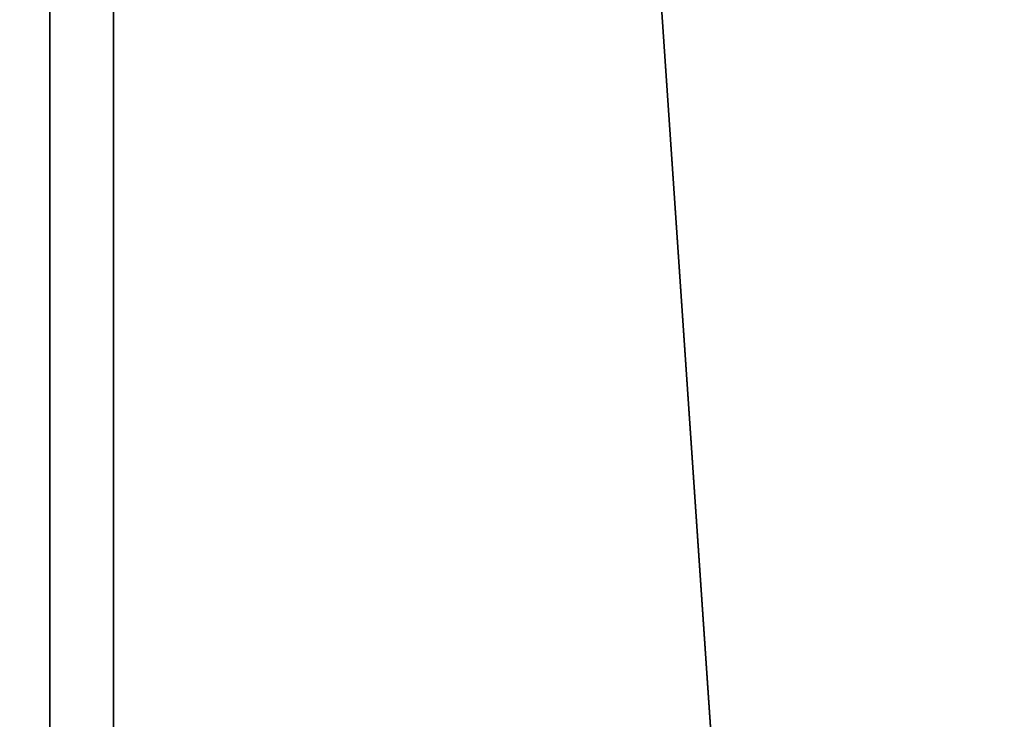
# Model space of a CAD drawing. Header units: millimetres. Extents: x 549 to 1049, y -22 to 79.
# Tile 19 of 129: x 657.78 to 661.12, y 44.53 to 46.9. Entities that reach past the tile are written whole.
import ezdxf

# ---------------------------------------------------------------- set-up
doc = ezdxf.new("R2010")
doc.units = ezdxf.units.MM
doc.header["$LTSCALE"] = 52.148148
doc.layers.add('34', color=7, linetype='CONTINUOUS')
doc.layers.add('35', color=7, linetype='CONTINUOUS')

msp = doc.modelspace()

# ---------------------------------------------------------------- linework, layer by layer
at = {"layer": '34', "color": 7, "linetype": 'CONTINUOUS'}
for points in [[(658.1006, 77.3974, 136.2806), (651.4868, -22.0026, 140.9509), (651.4868, 77.3974, 140.9509), (658.1006, 77.3974, 136.2806)], [(658.1006, -22.0026, 136.2806), (651.4868, -22.0026, 140.9509), (658.1006, 77.3974, 136.2806), (658.1006, -22.0026, 136.2806)], [(664.8621, 77.3974, 131.8269), (658.1006, -22.0026, 136.2806), (658.1006, 77.3974, 136.2806), (664.8621, 77.3974, 131.8269)], [(664.8621, -22.0026, 131.8269), (658.1006, -22.0026, 136.2806), (664.8621, 77.3974, 131.8269), (664.8621, -22.0026, 131.8269)]]:
    msp.add_3dface(points, dxfattribs=at)
at = {"layer": '35', "color": 7, "linetype": 'CONTINUOUS'}
for points in [[(651.2759, 77.3974, 544.5054), (657.8848, -22.0026, 549.1826), (657.8848, 77.3974, 549.1826), (651.2759, 77.3974, 544.5054)], [(651.2759, -22.0026, 544.5054), (657.8848, -22.0026, 549.1826), (651.2759, 77.3974, 544.5054), (651.2759, -22.0026, 544.5054)], [(657.8848, -22.0026, 549.1826), (664.6417, -22.0026, 553.6434), (657.8848, 77.3974, 549.1826), (657.8848, -22.0026, 549.1826)], [(657.8848, 77.3974, 549.1826), (664.6417, -22.0026, 553.6434), (664.6417, 77.3974, 553.6434), (657.8848, 77.3974, 549.1826)]]:
    msp.add_3dface(points, dxfattribs=at)

doc.saveas('drawing.dxf')
